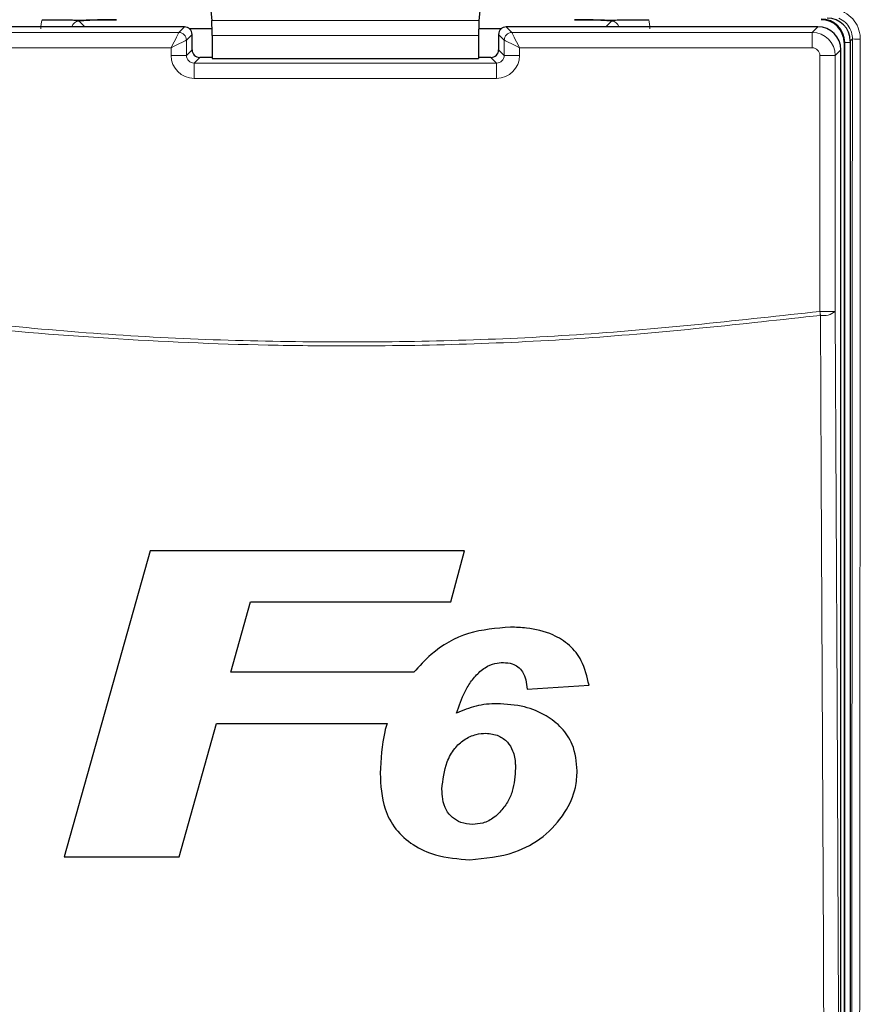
# Model space of a CAD drawing. Header units: millimetres. Extents: x 5 to 418, y 2 to 292.
# Tile 8 of 55: x 72 to 90, y 164 to 185. Entities that reach past the tile are written whole.
import ezdxf

# ---------------------------------------------------------------- set-up
doc = ezdxf.new("R2010")
doc.units = ezdxf.units.MM

msp = doc.modelspace()

# ---------------------------------------------------------------- linework, layer by layer
at = {"color": 7, "linetype": 'Continuous', "lineweight": 25}
for p, q in [((76.1196, 185.666), (76.1686, 185.1575)), ((82.0351, 185.666), (81.9862, 185.1575)), ((75.5715, 185.0164), (68.7832, 185.0164)), ((76.1728, 184.9714), (75.6853, 184.9714)), ((82.4694, 184.9714), (81.9819, 184.9714)), ((89.3715, 185.0164), (82.5833, 185.0164)), ((75.7381, 184.5164), (75.7381, 184.8498)), ((76.1734, 184.8295), (76.1734, 184.3266)), ((81.9814, 184.8295), (81.9814, 184.3266)), ((82.4166, 184.8498), (82.4166, 184.5164)), ((89.944, 184.6723), (89.944, 147.039)), ((90.0774, 184.7057), (90.0774, 147.0401)), ((89.8715, 147.1948), (89.8715, 184.5165)), ((76.1734, 184.3497), (75.9048, 184.3497)), ((76.1734, 184.3266), (81.9814, 184.3266)), ((82.25, 184.3497), (81.9814, 184.3497)), ((74.8255, 173.6079), (72.9545, 166.9412)), ((81.6724, 173.6079), (74.8255, 173.6079)), ((81.3786, 172.4968), (81.6724, 173.6079)), ((76.5816, 170.9583), (77.0143, 172.4968)), ((77.0143, 172.4968), (81.3786, 172.4968)), ((80.5691, 170.9583), (76.5816, 170.9583)), ((83.0398, 170.5951), (84.386, 170.6762)), ((75.4558, 166.9412), (76.2705, 169.8472)), ((76.2705, 169.8472), (79.9849, 169.8472)), ((72.9545, 166.9412), (75.4558, 166.9412))]:
    msp.add_line(p, q, dxfattribs=at)
at = {"color": 7, "linetype": 'Continuous', "lineweight": 18}
for p, q in [((73.2769, 185.1392), (73.3997, 185.0164)), ((81.9862, 185.1575), (76.1686, 185.1575)), ((84.755, 185.0164), (84.8778, 185.1392)), ((68.9054, 184.8942), (75.4493, 184.8942)), ((75.4493, 184.8942), (75.5715, 185.0164)), ((82.5833, 185.0164), (82.7055, 184.8942)), ((82.7055, 184.8942), (89.2493, 184.8942)), ((89.2493, 184.8942), (89.3715, 185.0164)), ((89.2493, 184.8942), (89.2493, 184.5609)), ((75.7381, 184.8498), (75.6159, 184.7276)), ((75.6159, 184.7276), (75.6159, 184.3942)), ((81.9814, 184.8295), (76.1734, 184.8295)), ((82.5388, 184.7276), (82.4166, 184.8498)), ((82.5388, 184.3942), (82.5388, 184.7276)), ((89.9586, 184.6723), (89.944, 184.6723)), ((89.9586, 147.039), (89.9586, 184.6723)), ((89.9586, 184.6723), (90.0774, 184.6723)), ((90.1242, 184.7525), (90.0774, 184.7057)), ((75.2827, 184.5609), (68.9054, 184.5609)), ((75.2827, 184.3942), (75.2827, 184.5609)), ((75.6159, 184.3942), (75.7381, 184.5164)), ((82.4166, 184.5164), (82.5388, 184.3942)), ((82.8721, 184.5609), (82.8721, 184.3942)), ((89.2493, 184.5609), (82.8721, 184.5609)), ((89.8715, 184.5165), (89.7493, 184.3943)), ((75.2827, 184.3942), (75.6159, 184.3942)), ((75.9048, 184.3497), (75.7826, 184.2276)), ((75.7826, 183.8943), (75.7826, 184.2276)), ((75.7826, 184.2276), (82.3722, 184.2276)), ((82.3722, 184.2276), (82.25, 184.3497)), ((82.3722, 183.8943), (82.3722, 184.2276)), ((82.8721, 184.3942), (82.5388, 184.3942)), ((89.416, 178.8193), (89.416, 184.3943)), ((89.7493, 184.3943), (89.416, 184.3943)), ((89.7493, 184.3943), (89.7493, 178.8193)), ((82.3722, 183.8943), (75.7826, 183.8943)), ((89.7493, 178.8193), (89.416, 178.8193))]:
    msp.add_line(p, q, dxfattribs=at)
at = {"color": 7, "linetype": 'Continuous', "lineweight": 18, "flags": 128}
for points in [[(75.2827, 184.5609), (75.3148, 184.6253), (75.3458, 184.6872), (75.3743, 184.7443), (75.3995, 184.7946), (75.4202, 184.8361), (75.4358, 184.8672), (75.4456, 184.8868), (75.4493, 184.8942)], [(82.7055, 184.8942), (82.7091, 184.8868), (82.719, 184.8672), (82.7345, 184.8361), (82.7553, 184.7946), (82.7804, 184.7443), (82.809, 184.6872), (82.8399, 184.6253), (82.8721, 184.5609)], [(75.2827, 184.5609), (75.347, 184.5931), (75.4089, 184.624), (75.466, 184.6526), (75.5163, 184.6778), (75.5578, 184.6985), (75.5889, 184.7141), (75.6086, 184.7239), (75.6159, 184.7276)], [(82.5388, 184.7276), (82.5462, 184.7239), (82.5658, 184.7141), (82.597, 184.6985), (82.6385, 184.6778), (82.6887, 184.6526), (82.7459, 184.624), (82.8078, 184.5931), (82.8721, 184.5609)], [(89.4271, 178.733), (89.4257, 178.7436), (89.4244, 178.7543), (89.423, 178.765), (89.4216, 178.7758), (89.4202, 178.7866), (89.4188, 178.7975), (89.4174, 178.8084), (89.416, 178.8193)], [(89.507, 161.7212), (89.504, 162.3651), (89.4919, 164.9407), (89.4435, 175.2429), (89.4271, 178.733)], [(89.7493, 178.8193), (89.789, 170.3353), (89.8289, 161.8075)]]:
    msp.add_lwpolyline(points, dxfattribs=at)
at = {"color": 7, "linetype": 'Continuous', "lineweight": 25}
for centre, radius, start, end in [((89.444, 184.6723), 0.5146, 0, 90), ((89.444, 184.6723), 0.5, 0, 90), ((75.5714, 184.8497), 0.1667, 0.02049, 89.9794), ((82.5833, 184.8497), 0.1667, 90.02047, 179.97942)]:
    msp.add_arc(centre, radius, start, end, dxfattribs=at)
at = {"color": 7, "linetype": 'Continuous', "lineweight": 18}
for centre, radius, start, end in [((75.4492, 184.7275), 0.1667, 0.02067, 89.97965), ((82.7055, 184.7275), 0.1667, 90.02056, 179.97933), ((90.2542, 186.3471), 1.5999, 265.33868, 271.51461), ((89.4963, 179.1193), 0.3925, 259.84528, 310.13645)]:
    msp.add_arc(centre, radius, start, end, dxfattribs=at)
for centre, major_axis, ratio, start_param, end_param in [((73.2792, 184.9705), (0.5909, -0.5909), 0.9972647, 3.684069, 3.9256213), ((73.2792, 184.9705), (0.1208, -0.1208), 0.9759379, 2.357564, 3.6635835), ((84.8755, 184.9705), (0.1208, 0.1208), 0.9759379, 5.7611944, 7.0672139), ((84.8755, 184.9705), (-0.5909, -0.5909), 0.9972647, 2.357564, 2.5991163), ((89.2493, 184.3942), (-0.3536, 0.3536), 0.9998985, 3.9271431, 5.4976349), ((89.2493, 184.3942), (0.1179, 0.1179), 0.9996955, 5.4979394, 7.0684312), ((75.7827, 184.3943), (-0.3537, -0.3537), 0.9996955, 5.4979394, 7.0684312), ((75.7827, 184.3943), (0.118, 0.118), 0.9984793, 2.3563468, 3.9268385), ((82.372, 184.3943), (0.3537, -0.3537), 0.9996955, 5.4979394, 7.0684312), ((82.372, 184.3943), (0.118, -0.118), 0.9984793, 5.4979394, 7.0684312)]:
    msp.add_ellipse(centre, major_axis=major_axis, ratio=ratio, start_param=start_param, end_param=end_param, dxfattribs=at)
at = {"color": 7, "linetype": 'Continuous', "lineweight": 25}
for centre, major_axis, ratio, start_param, end_param in [((76.1676, 184.8295), (0, 0.3333), 0.0174551, 4.712389, 6.103873), ((81.9872, 184.8295), (0, 0.3333), 0.0174551, 0.1793123, 1.5707963), ((89.5773, 184.7056), (0.3537, 0.3537), 0.9996955, 5.4979394, 7.0684312), ((89.3715, 184.5164), (0.3536, -0.3536), 0.9998985, 0.7855505, 2.3560422), ((75.9049, 184.5165), (0.118, 0.118), 0.9984793, 2.3563468, 3.9268385), ((82.2498, 184.5165), (0.118, -0.118), 0.9984793, 5.4979394, 7.0684312)]:
    msp.add_ellipse(centre, major_axis=major_axis, ratio=ratio, start_param=start_param, end_param=end_param, dxfattribs=at)
at = {"color": 7, "linetype": 'Continuous', "lineweight": 18}
for points, knots in [([(89.9056, 185.3555), (89.9709, 185.3177), (90.1014, 185.2422), (90.2349, 185.0548), (90.2912, 184.8814), (90.2953, 184.7772), (90.2965, 184.7478)], [0, 0, 0, 0, 0.2946914, 0.5893403, 0.8841722, 1, 1, 1, 1]), ([(90.1242, 184.7525), (90.1233, 184.7746), (90.1202, 184.8527), (90.0781, 184.9828), (89.9781, 185.1233), (89.8802, 185.18), (89.8313, 185.2084)], [0, 0, 0, 0, 0.11584908, 0.41074503, 0.7054053, 1, 1, 1, 1]), ([(90.0934, 146.9599), (90.1, 153.2536), (90.1133, 165.8431), (90.1205, 178.4487), (90.1242, 184.7525)], [0, 0, 0, 0, 0.4999168, 1, 1, 1, 1]), ([(90.2965, 184.7478), (90.2964, 184.6367), (90.2961, 184.0814), (90.2949, 181.7491), (90.2896, 172.4204), (90.2803, 160.3727), (90.2691, 150.112), (90.2657, 146.9491)], [0, 0, 0, 0, 0.0088087, 0.0440433, 0.1849823, 0.7487664, 1, 1, 1, 1]), ([(89.4271, 178.733), (87.7203, 178.5447), (84.2997, 178.1672), (80.2764, 178.051), (76.8125, 178.0844), (73.9112, 178.2097), (71.0226, 178.4527), (69.2981, 178.6633), (68.7277, 178.733)], [0, 0, 0, 0, 0.2481436, 0.4972894, 0.5811434, 0.7488807, 0.9169293, 1, 1, 1, 1]), ([(68.7388, 178.8193), (70.4622, 178.6291), (73.9162, 178.2479), (79.1074, 178.1058), (84.2869, 178.2525), (87.704, 178.6301), (89.416, 178.8193)], [0, 0, 0, 0, 0.2508222, 0.5026819, 0.7508343, 1, 1, 1, 1])]:
    msp.add_open_spline(points, degree=3, knots=knots, dxfattribs=at)
at = {"color": 7, "linetype": 'Continuous', "lineweight": 25}
for points, knots in [([(72.469, 185.1723), (72.5525, 185.1722), (72.7192, 185.1719), (72.9282, 185.1698), (73.0766, 185.1673), (73.1659, 185.1653), (73.2216, 185.1643), (73.2525, 185.164), (73.2731, 185.1639), (73.2953, 185.1639), (73.3423, 185.1644), (73.4652, 185.1671), (73.6617, 185.1705), (73.9256, 185.1722), (74.049, 185.1723), (74.0884, 185.1723)], [0, 0, 0, 0, 0.1279847, 0.2556059, 0.3628071, 0.4421847, 0.4757377, 0.4878772, 0.4979056, 0.5079891, 0.5213852, 0.579556, 0.8100632, 0.9393945, 1, 1, 1, 1]), ([(74.0884, 185.1723), (74.0055, 185.1719), (73.8401, 185.171), (73.5975, 185.1636), (73.4219, 185.1533), (73.326, 185.1443), (73.2856, 185.1401), (73.2774, 185.1393), (73.2769, 185.1392)], [0, 0, 0, 0, 0.2277966, 0.4550937, 0.7542484, 0.9491936, 0.997256, 1, 1, 1, 1]), ([(84.0664, 185.1723), (84.1502, 185.1722), (84.3177, 185.1719), (84.5288, 185.1697), (84.6673, 185.1674), (84.7617, 185.1655), (84.8139, 185.1643), (84.8594, 185.1639), (84.8796, 185.1639), (84.9015, 185.1639), (84.9475, 185.1645), (85.0713, 185.1672), (85.2721, 185.1707), (85.5344, 185.1722), (85.6517, 185.1723), (85.6858, 185.1723)], [0, 0, 0, 0, 0.1285766, 0.2567737, 0.3662024, 0.4233861, 0.4807318, 0.4926995, 0.5020931, 0.5114973, 0.5265386, 0.5851338, 0.819275, 0.9475434, 1, 1, 1, 1]), ([(84.8778, 185.1392), (84.8774, 185.1393), (84.8691, 185.1401), (84.8287, 185.1443), (84.7329, 185.1533), (84.5573, 185.1636), (84.3147, 185.171), (84.1492, 185.1719), (84.0664, 185.1723)], [0, 0, 0, 0, 0.002744, 0.0508064, 0.2457513, 0.5449064, 0.7722034, 1, 1, 1, 1]), ([(82.6782, 171.9412), (82.3669, 171.917), (81.7413, 171.8685), (81.0158, 171.4569), (80.6901, 171.0933), (80.5691, 170.9583)], [0, 0, 0, 0, 0.3837769, 0.7711571, 1, 1, 1, 1]), ([(84.386, 170.6762), (84.344, 170.8601), (84.2709, 171.181), (83.9746, 171.5612), (83.5597, 171.8193), (83.1067, 171.9279), (82.7927, 171.9377), (82.6782, 171.9412)], [0, 0, 0, 0, 0.2428984, 0.4237482, 0.6045668, 0.8558514, 1, 1, 1, 1]), ([(82.0092, 170.9757), (82.0454, 171.0046), (82.1424, 171.0822), (82.3182, 171.159), (82.4585, 171.168), (82.52, 171.172)], [0, 0, 0, 0, 0.2512217, 0.6721781, 1, 1, 1, 1]), ([(82.52, 171.172), (82.5853, 171.1676), (82.6993, 171.1599), (82.8436, 171.0819), (82.9529, 170.9617), (83.0143, 170.7906), (83.0312, 170.6611), (83.0398, 170.5951)], [0, 0, 0, 0, 0.2181801, 0.3806492, 0.5437191, 0.7674666, 1, 1, 1, 1]), ([(81.4973, 170.0682), (81.5535, 170.2288), (81.6388, 170.4729), (81.8178, 170.7782), (81.9448, 170.9092), (82.0092, 170.9757)], [0, 0, 0, 0, 0.48615334, 0.73931177, 1, 1, 1, 1]), ([(82.3808, 170.2746), (82.3043, 170.2719), (82.1512, 170.2666), (81.8484, 170.2163), (81.6376, 170.1274), (81.4973, 170.0682)], [0, 0, 0, 0, 0.2505676, 0.501646, 1, 1, 1, 1]), ([(84.1296, 168.8122), (84.1116, 169.0097), (84.0807, 169.3494), (83.8038, 169.7592), (83.441, 170.0403), (82.9569, 170.2416), (82.5827, 170.263), (82.3808, 170.2746)], [0, 0, 0, 0, 0.2335403, 0.4017203, 0.5694334, 0.7676612, 1, 1, 1, 1]), ([(79.9849, 169.8472), (79.9679, 169.7864), (79.8692, 169.4326), (79.8503, 169.0648), (79.8347, 168.7601)], [0, 0, 0, 0, 0.1717279, 1, 1, 1, 1]), ([(81.1808, 168.4166), (81.2038, 168.6175), (81.2394, 168.9284), (81.4341, 169.2948), (81.6603, 169.4996), (81.9023, 169.613), (82.0683, 169.6274), (82.1384, 169.6335)], [0, 0, 0, 0, 0.355806, 0.5506994, 0.7156312, 0.8799477, 1, 1, 1, 1]), ([(82.1384, 169.6335), (82.2334, 169.6228), (82.4098, 169.6028), (82.6151, 169.4493), (82.7468, 169.233), (82.7804, 169.0314), (82.7828, 168.9038), (82.7834, 168.8733)], [0, 0, 0, 0, 0.2466373, 0.4576373, 0.6531623, 0.9172682, 1, 1, 1, 1]), ([(81.7878, 166.8771), (82.1219, 166.9072), (82.6946, 166.9589), (83.4137, 167.3563), (83.862, 167.86), (84.1007, 168.3721), (84.1216, 168.6908), (84.1296, 168.8122)], [0, 0, 0, 0, 0.2923014, 0.5011451, 0.7100046, 0.8895701, 1, 1, 1, 1]), ([(82.7834, 168.8733), (82.7722, 168.7024), (82.7553, 168.4452), (82.6161, 168.1213), (82.5035, 167.9827), (82.4459, 167.9118)], [0, 0, 0, 0, 0.49208364, 0.74010008, 1, 1, 1, 1]), ([(79.8347, 168.7601), (79.8478, 168.4974), (79.8693, 168.0668), (80.1563, 167.5273), (80.5459, 167.1794), (81.1011, 166.9263), (81.5344, 166.8953), (81.7878, 166.8771)], [0, 0, 0, 0, 0.257779, 0.4225156, 0.58704, 0.7585544, 1, 1, 1, 1]), ([(81.8469, 167.6463), (81.7606, 167.6543), (81.6027, 167.6688), (81.4039, 167.7885), (81.2567, 167.9642), (81.1899, 168.1867), (81.1837, 168.344), (81.1808, 168.4166)], [0, 0, 0, 0, 0.2189953, 0.4008853, 0.5829925, 0.8075347, 1, 1, 1, 1]), ([(82.4459, 167.9118), (82.4058, 167.8731), (82.2991, 167.7701), (82.0916, 167.6643), (81.922, 167.6519), (81.8469, 167.6463)], [0, 0, 0, 0, 0.2505428, 0.6680467, 1, 1, 1, 1])]:
    msp.add_open_spline(points, degree=3, knots=knots, dxfattribs=at)

doc.saveas('drawing.dxf')
